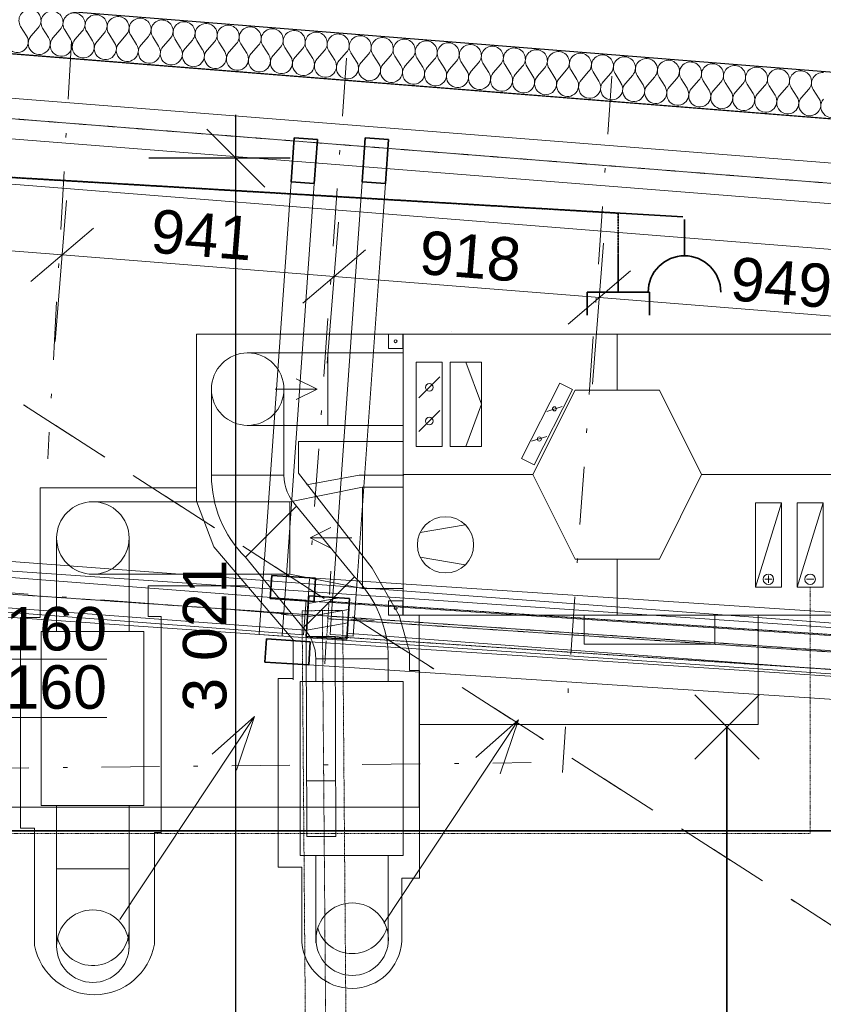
# Model space of a CAD drawing. Header units: millimetres. Extents: x -24674 to 2959, y -2716 to 20653.
# Tile 154 of 161: x -8862 to -6090, y 15371 to 18767. Entities that reach past the tile are written whole.
import ezdxf

# ---------------------------------------------------------------- set-up
doc = ezdxf.new("R2010")
doc.units = ezdxf.units.MM
doc.header["$MEASUREMENT"] = 0
for name, pattern in [('Telekomunikacni vodic', [9.25, 3, -0.75, 3, -0.75, 0.125, -0.75, 0.125, -0.75]), ('Wipeout_Contour', [1000, 0, -1000]), ('Čerchovaná', [450, 200, -117.5, 15, -117.5]), ('Čerchovaná M', [4.5, 2.5, -0.85, 0.3, -0.85]), ('Čerchovaná S', [3.5, 1.5, -0.85, 0.3, -0.85]), ('Čárkovaná M', [4.5, 2.5, -2])]:
    doc.linetypes.add(name, pattern=pattern)
for name, color, linetype in [('9._POHLED ZÁPADNÍ_1_2D prvky - obecné', 7, 'Continuous'), ('9._POHLED ZÁPADNÍ_1_Anotace - SP', 7, 'Continuous'), ('9._POHLED ZÁPADNÍ_1_Konstrukce - krov', 7, 'Continuous'), ('9._POHLED ZÁPADNÍ_1_Konstrukce - nosné', 7, 'Continuous'), ('9._POHLED ZÁPADNÍ_1_Kóty - SP', 7, 'Continuous'), ('9._POHLED ZÁPADNÍ_1_Nové_Konstrukce - nosné', 7, 'Continuous'), ('9._POHLED ZÁPADNÍ_1_Nové_Kóty - SP', 7, 'Continuous'), ('9._POHLED ZÁPADNÍ_1_Nové_Výplně - Povrchové', 7, 'Continuous'), ('9._POHLED ZÁPADNÍ_1_Nové_Výplně – Řezové', 7, 'Continuous'), ('9._POHLED ZÁPADNÍ_1_TZB - elektroinstalace', 7, 'Continuous'), ('9._POHLED ZÁPADNÍ_1_TZB - kanalizace', 7, 'Continuous'), ('9._POHLED ZÁPADNÍ_1_TZB - VZT', 7, 'Continuous'), ('9._POHLED ZÁPADNÍ_1_Výplně - Povrchové', 7, 'Continuous'), ('9._POHLED ZÁPADNÍ_1_Výplně – Řezové', 7, 'Continuous'), ('9._POHLED ZÁPADNÍ_1_VÝTAH VAR 1', 7, 'Continuous')]:
    doc.layers.add(name, color=color, linetype=linetype)
doc.styles.add('GENEROVANÝ_STYL_1', font='txt')
doc.styles.add('GENEROVANÝ_STYL_2', font='txt')

# ---------------------------------------------------------------- blocks, each defined once
blk = doc.blocks.new('*X16', base_point=(-27719.5, -6044))
at = {"layer": '9._POHLED ZÁPADNÍ_1_Nové_Výplně – Řezové', "color": 21, "linetype": 'Continuous', "lineweight": 20, "true_color": 0xffaaaa}
for p, q in [((-8838.3, 18711.6), (-8858.6, 18743.8)), ((-8823.1, 18710.4), (-8797.9, 18738.9)), ((-8762.3, 18705.5), (-8782.7, 18737.7)), ((-8747.1, 18704.3), (-8721.9, 18732.9)), ((-8686.4, 18699.5), (-8706.7, 18731.7)), ((-8671.2, 18698.3), (-8646, 18726.9)), ((-8610.4, 18693.5), (-8630.8, 18725.7)), ((-8595.2, 18692.3), (-8570, 18720.8)), ((-8534.5, 18687.4), (-8554.8, 18719.6)), ((-8519.3, 18686.2), (-8494.1, 18714.8)), ((-8458.5, 18681.4), (-8478.9, 18713.6)), ((-8443.3, 18680.2), (-8418.1, 18708.8)), ((-8382.6, 18675.4), (-8402.9, 18707.6)), ((-8367.4, 18674.2), (-8342.2, 18702.7)), ((-8306.6, 18669.3), (-8327, 18701.5)), ((-8291.4, 18668.1), (-8266.2, 18696.7)), ((-8230.7, 18663.3), (-8251, 18695.5)), ((-8215.5, 18662.1), (-8190.3, 18690.6)), ((-8154.7, 18657.2), (-8175.1, 18689.4)), ((-8139.5, 18656), (-8114.3, 18684.6)), ((-8078.8, 18651.2), (-8099.1, 18683.4)), ((-8063.6, 18650), (-8038.4, 18678.6)), ((-8002.8, 18645.2), (-8023.2, 18677.4)), ((-7987.6, 18644), (-7962.4, 18672.5)), ((-7926.8, 18639.1), (-7947.2, 18671.3)), ((-7911.7, 18637.9), (-7886.5, 18666.5)), ((-7850.9, 18633.1), (-7871.3, 18665.3)), ((-7835.7, 18631.9), (-7810.5, 18660.5)), ((-7774.9, 18627.1), (-7795.3, 18659.2)), ((-7759.8, 18625.8), (-7734.6, 18654.4)), ((-7699, 18621), (-7719.4, 18653.2)), ((-7683.8, 18619.8), (-7658.6, 18648.4)), ((-7623, 18615), (-7643.4, 18647.2)), ((-7607.9, 18613.8), (-7582.7, 18642.3)), ((-7547.1, 18608.9), (-7567.5, 18641.1)), ((-7531.9, 18607.7), (-7506.7, 18636.3)), ((-7471.1, 18602.9), (-7491.5, 18635.1)), ((-7456, 18601.7), (-7430.8, 18630.3)), ((-7395.2, 18596.9), (-7415.6, 18629.1)), ((-7380, 18595.7), (-7354.8, 18624.2)), ((-7319.2, 18590.8), (-7339.6, 18623)), ((-7304.1, 18589.6), (-7278.9, 18618.2)), ((-7243.3, 18584.8), (-7263.7, 18617)), ((-7228.1, 18583.6), (-7202.9, 18612.1)), ((-7167.3, 18578.8), (-7187.7, 18610.9)), ((-7152.2, 18577.5), (-7126.9, 18606.1)), ((-7091.4, 18572.7), (-7111.8, 18604.9)), ((-7076.2, 18571.5), (-7051, 18600.1)), ((-7015.4, 18566.7), (-7035.8, 18598.9)), ((-7000.2, 18565.5), (-6975, 18594)), ((-6939.5, 18560.6), (-6959.9, 18592.8)), ((-6924.3, 18559.4), (-6899.1, 18588)), ((-6863.5, 18554.6), (-6883.9, 18586.8)), ((-6848.3, 18553.4), (-6823.1, 18582)), ((-6787.6, 18548.6), (-6808, 18580.8)), ((-6772.4, 18547.4), (-6747.2, 18575.9)), ((-6711.6, 18542.5), (-6732, 18574.7)), ((-6696.4, 18541.3), (-6671.2, 18569.9)), ((-6635.7, 18536.5), (-6656.1, 18568.7)), ((-6620.5, 18535.3), (-6595.3, 18563.8)), ((-6559.7, 18530.4), (-6580.1, 18562.6)), ((-6544.5, 18529.2), (-6519.3, 18557.8)), ((-6483.8, 18524.4), (-6504.2, 18556.6)), ((-6468.6, 18523.2), (-6443.4, 18551.8)), ((-6407.8, 18518.4), (-6428.2, 18550.6)), ((-6392.6, 18517.2), (-6367.4, 18545.7)), ((-6331.9, 18512.3), (-6352.3, 18544.5)), ((-6316.7, 18511.1), (-6291.5, 18539.7)), ((-6255.9, 18506.3), (-6276.3, 18538.5)), ((-6240.7, 18505.1), (-6215.5, 18533.7)), ((-6180, 18500.3), (-6200.3, 18532.4)), ((-6164.8, 18499), (-6139.6, 18527.6)), ((-6104, 18494.2), (-6124.4, 18526.4))]:
    blk.add_line(p, q, dxfattribs=at)
for centre, start, end in [((-8826.4, 18764.1), 85.4546, 212.3245), ((-8826.4, 18764.1), 318.5847, 85.4546), ((-8750.5, 18758.1), 85.4546, 212.3245), ((-8750.5, 18758.1), 318.5847, 85.4546), ((-8674.5, 18752.1), 85.4546, 212.3245), ((-8674.5, 18752.1), 318.5847, 85.4546), ((-8598.6, 18746), 85.4546, 212.3245), ((-8598.6, 18746), 318.5847, 85.4546), ((-8522.6, 18740), 85.4546, 212.3245), ((-8522.6, 18740), 318.5847, 85.4546), ((-8446.7, 18734), 85.4546, 212.3245), ((-8446.7, 18734), 318.5847, 85.4546), ((-8370.7, 18727.9), 85.4546, 212.3245), ((-8370.7, 18727.9), 318.5847, 85.4546), ((-8294.8, 18721.9), 85.4546, 212.3245), ((-8294.8, 18721.9), 318.5847, 85.4546), ((-8218.8, 18715.8), 85.4546, 212.3245), ((-8218.8, 18715.8), 318.5847, 85.4546), ((-8142.9, 18709.8), 85.4546, 212.3245), ((-8142.9, 18709.8), 318.5847, 85.4546), ((-8870.5, 18691.2), 138.5847, 32.3245), ((-8066.9, 18703.8), 85.4546, 212.3245), ((-8066.9, 18703.8), 318.5847, 85.4546), ((-7991, 18697.7), 85.4546, 212.3245), ((-7991, 18697.7), 318.5847, 85.4546), ((-7915, 18691.7), 85.4546, 212.3245), ((-7915, 18691.7), 318.5847, 85.4546), ((-7839.1, 18685.7), 85.4546, 212.3245), ((-7839.1, 18685.7), 318.5847, 85.4546), ((-7763.1, 18679.6), 85.4546, 212.3245), ((-7763.1, 18679.6), 318.5847, 85.4546), ((-8794.5, 18685.2), 138.5847, 32.3245), ((-8718.5, 18679.1), 138.5847, 32.3245), ((-8642.6, 18673.1), 138.5847, 32.3245), ((-8566.6, 18667.1), 138.5847, 32.3245), ((-8490.7, 18661), 138.5847, 32.3245), ((-8414.7, 18655), 138.5847, 32.3245), ((-7687.2, 18673.6), 85.4546, 212.3245), ((-7687.2, 18673.6), 318.5847, 85.4546), ((-7611.2, 18667.5), 85.4546, 212.3245), ((-7611.2, 18667.5), 318.5847, 85.4546), ((-7535.3, 18661.5), 85.4546, 212.3245), ((-7535.3, 18661.5), 318.5847, 85.4546), ((-7459.3, 18655.5), 85.4546, 212.3245), ((-7459.3, 18655.5), 318.5847, 85.4546), ((-7383.4, 18649.4), 85.4546, 212.3245), ((-7383.4, 18649.4), 318.5847, 85.4546), ((-7307.4, 18643.4), 85.4546, 212.3245), ((-7307.4, 18643.4), 318.5847, 85.4546), ((-8338.8, 18649), 138.5847, 32.3245), ((-8262.8, 18642.9), 138.5847, 32.3245), ((-8186.9, 18636.9), 138.5847, 32.3245), ((-8110.9, 18630.8), 138.5847, 32.3245), ((-8035, 18624.8), 138.5847, 32.3245), ((-7231.5, 18637.4), 85.4546, 212.3245), ((-7231.5, 18637.4), 318.5847, 85.4546), ((-7155.5, 18631.3), 85.4546, 212.3245), ((-7155.5, 18631.3), 318.5847, 85.4546), ((-7079.6, 18625.3), 85.4546, 212.3245), ((-7079.6, 18625.3), 318.5847, 85.4546), ((-7003.6, 18619.2), 85.4546, 212.3245), ((-7003.6, 18619.2), 318.5847, 85.4546), ((-6927.7, 18613.2), 85.4546, 212.3245), ((-6927.7, 18613.2), 318.5847, 85.4546), ((-6851.7, 18607.2), 85.4546, 212.3245), ((-6851.7, 18607.2), 318.5847, 85.4546), ((-7959, 18618.8), 138.5847, 32.3245), ((-7883.1, 18612.7), 138.5847, 32.3245), ((-7807.1, 18606.7), 138.5847, 32.3245), ((-7731.2, 18600.6), 138.5847, 32.3245), ((-7655.2, 18594.6), 138.5847, 32.3245), ((-7579.3, 18588.6), 138.5847, 32.3245), ((-6775.8, 18601.1), 85.4546, 212.3245), ((-6775.8, 18601.1), 318.5847, 85.4546), ((-6699.8, 18595.1), 85.4546, 212.3245), ((-6699.8, 18595.1), 318.5847, 85.4546), ((-6623.9, 18589), 85.4546, 212.3245), ((-6623.9, 18589), 318.5847, 85.4546), ((-6547.9, 18583), 85.4546, 212.3245), ((-6547.9, 18583), 318.5847, 85.4546), ((-6472, 18577), 85.4546, 212.3245), ((-6472, 18577), 318.5847, 85.4546), ((-7503.3, 18582.5), 138.5847, 32.3245), ((-7427.4, 18576.5), 138.5847, 32.3245), ((-7351.4, 18570.5), 138.5847, 32.3245), ((-7275.5, 18564.4), 138.5847, 32.3245), ((-7199.5, 18558.4), 138.5847, 32.3245), ((-7123.6, 18552.3), 138.5847, 32.3245), ((-6396, 18570.9), 85.4546, 212.3245), ((-6396, 18570.9), 318.5847, 85.4546), ((-6320.1, 18564.9), 85.4546, 212.3245), ((-6320.1, 18564.9), 318.5847, 85.4546), ((-6244.1, 18558.9), 85.4546, 212.3245), ((-6244.1, 18558.9), 318.5847, 85.4546), ((-6168.2, 18552.8), 85.4546, 212.3245), ((-6168.2, 18552.8), 318.5847, 85.4546), ((-6092.2, 18546.8), 85.4546, 212.3245), ((-7047.6, 18546.3), 138.5847, 32.3245), ((-6971.7, 18540.3), 138.5847, 32.3245), ((-6895.7, 18534.2), 138.5847, 32.3245), ((-6819.8, 18528.2), 138.5847, 32.3245), ((-6743.8, 18522.2), 138.5847, 32.3245), ((-6667.9, 18516.1), 138.5847, 32.3245), ((-6591.9, 18510.1), 138.5847, 32.3245), ((-6516, 18504), 138.5847, 32.3245), ((-6440, 18498), 138.5847, 32.3245), ((-6364.1, 18492), 138.5847, 32.3245), ((-6288.1, 18485.9), 138.5847, 32.3245), ((-6212.2, 18479.9), 138.5847, 32.3245), ((-6136.2, 18473.8), 138.5847, 32.3245), ((-6060.3, 18467.8), 138.5847, 32.3245)]:
    blk.add_arc(centre, 38.1, start, end, dxfattribs=at)

msp = doc.modelspace()

# ---------------------------------------------------------------- linework, layer by layer
at = {"layer": '9._POHLED ZÁPADNÍ_1_Konstrukce - krov', "color": 8, "linetype": 'Continuous', "lineweight": 13}
msp.add_line((-7771, 15949.5), (-7871, 15949.2), dxfattribs=at)
at = {"layer": '9._POHLED ZÁPADNÍ_1_TZB - elektroinstalace', "color": 92, "linetype": 'Continuous', "lineweight": 35, "true_color": 0x00d700}
msp.add_line((-5968.5, 15969.4), (-10436.4, 15969.4), dxfattribs=at)
at = {"layer": '9._POHLED ZÁPADNÍ_1_TZB - kanalizace', "color": 21, "linetype": 'Continuous', "lineweight": 13, "true_color": 0xff9955}
msp.add_line((-7484.1, 16051.2), (-10578.8, 16051.2), dxfattribs=at)
at = {"layer": '9._POHLED ZÁPADNÍ_1_TZB - VZT', "color": 122, "linetype": 'Continuous', "lineweight": 13, "true_color": 0x00d59f}
for p, q in [((-7836.1, 17492.8), (-7908.1, 17528.8)), ((-7836.1, 17492.8), (-7908.1, 17528.8)), ((-7836.1, 17492.8), (-7908.1, 17528.8)), ((-7413.1, 17534.8), (-7485.1, 17462.8)), ((-8200.4, 17495.7), (-8200.4, 17195.7)), ((-7836.1, 17492.8), (-7980.1, 17492.8)), ((-7836.1, 17492.8), (-7980.1, 17492.8)), ((-7836.1, 17492.8), (-7980.1, 17492.8)), ((-7950.4, 17195.7), (-7950.4, 17495.7)), ((-7836.1, 17492.8), (-7908.1, 17456.8)), ((-7836.1, 17492.8), (-7908.1, 17456.8)), ((-7836.1, 17492.8), (-7908.1, 17456.8)), ((-7131.1, 17253.8), (-6999.1, 17513.8)), ((-6955.1, 17491.8), (-7087.1, 17231.8)), ((-6999.1, 17513.8), (-6955.1, 17491.8)), ((-7092.1, 17197.8), (-6946.1, 17488.8)), ((-6946.1, 17488.8), (-6801.1, 17488.8)), ((-6801.1, 17488.8), (-6655.1, 17488.8)), ((-6655.1, 17488.8), (-6510.1, 17197.8)), ((-7323.1, 17294.8), (-7269.1, 17440.8)), ((-6990.1, 17432.8), (-7043.1, 17415.8)), ((-7413.1, 17418.8), (-7485.1, 17346.8)), ((-8077, 17367.8), (-7799.1, 17367.8)), ((-7539.1, 17367.8), (-7799.1, 17367.8)), ((-7043.1, 17329.8), (-7096.1, 17312.8)), ((-7539.9, 17311.8), (-7899.6, 17311.8)), ((-7899.6, 17311.8), (-7899.6, 17202.7)), ((-7404.1, 17294.8), (-7494.1, 17294.8)), ((-7269.1, 17294.8), (-7377.1, 17294.8)), ((-7087.1, 17231.8), (-7131.1, 17253.8)), ((-7950.4, 17195.7), (-8200.4, 17195.7)), ((-8200.4, 17195.7), (-7950.4, 17195.7)), ((-7690.8, 17196.3), (-7872.2, 17163.1)), ((-7536.3, 17196.3), (-7690.8, 17196.3)), ((-7539.1, 17197.8), (-7092.1, 17197.8)), ((-5739.1, 17197.8), (-6510.1, 17197.8)), ((-8791, 17152.5), (-8252.4, 17152.5)), ((-7929.5, 17104.3), (-7679.1, 17154.8)), ((-7679.1, 17154.8), (-7539.1, 17154.8)), ((-8605.7, 17104.3), (-7929.5, 17104.3)), ((-6324.1, 17100.8), (-6234.1, 17100.8)), ((-6180.1, 17100.8), (-6090.1, 17100.8)), ((-8433.4, 16056.3), (-8788.4, 16056.3)), ((-8734.8, 16056.3), (-8734.8, 15565.3)), ((-8484.8, 16056.3), (-8484.8, 15563)), ((-8810.6, 15978.2), (-8859.5, 15978.2)), ((-8810.6, 15573.9), (-8810.6, 15978.2)), ((-8374, 15963.6), (-8397.3, 15963.6)), ((-8397.3, 15963.6), (-8397.3, 15578.3)), ((-7771, 15949.5), (-7871, 15949.2)), ((-7538.8, 15884), (-7893.8, 15884)), ((-7840.2, 15884), (-7840.2, 15582.8)), ((-7590.2, 15884), (-7590.2, 15582.8)), ((-8484.8, 15838.3), (-8734.8, 15838.3)), ((-7970.2, 15844.3), (-7888.7, 15844.3)), ((-7888.7, 15844.3), (-7888.7, 15583.6)), ((-7543.7, 15587.2), (-7543.7, 15805.8)), ((-7543.7, 15805.8), (-7482.7, 15805.8))]:
    msp.add_line(p, q, dxfattribs=at)
at = {"layer": '9._POHLED ZÁPADNÍ_1_TZB - VZT', "color": 122, "linetype": 'Čárkovaná M', "lineweight": 13, "true_color": 0x00d59f}
msp.add_line((-6135.1, 15960.3), (-10602.9, 15960.3), dxfattribs=at)
msp.add_line((-6135.1, 15960.3), (-10602.9, 15960.3), dxfattribs=at)
at = {"layer": '9._POHLED ZÁPADNÍ_1_TZB - VZT', "color": 122, "linetype": 'Continuous', "lineweight": 13, "true_color": 0x00d59f}
for centre, radius in [((-7449.1, 17498.8), 13), ((-7017.1, 17424.8), 7), ((-7449.1, 17382.8), 13), ((-7069.1, 17320.8), 7), ((-8609.5, 15571.5), 125), ((-7714.7, 15595.6), 125)]:
    msp.add_circle(centre, radius, dxfattribs=at)
for centre, radius, start, end in [((-8077, 17368.3), 0.5, 180, 270), ((-8077, 17368.3), 0.5, 180, 270), ((-7948.6, 17368.3), 0.5, 180, 270), ((-7948.6, 17368.3), 0.5, 180, 270), ((-7800.4, 17195.7), 150, 180, 225), ((-8609.5, 15629.5), 125, 193.4097, 3.9221), ((-7714.7, 15670.7), 125, 197.4863, 342.5137), ((-8604.4, 15614.2), 210.1, 191.063, 350.1443), ((-7716.4, 15598.8), 173, 185.0405, 356.1669)]:
    msp.add_arc(centre, radius, start, end, dxfattribs=at)

# ---------------------------------------------------------------- wipeouts: each hides what was drawn before it
at = {"color": 254, "linetype": 'Wipeout_Contour', "lineweight": 0, "ltscale": 79825.826241}
msp.add_wipeout([(-321.7, 18130.1), (-10988.4, 18978.1), (-10988.1, 18817.5), (-321.7, 17969.6)], dxfattribs=at).dxf.layer = '9._POHLED ZÁPADNÍ_1_Nové_Výplně - Povrchové'
at = {"color": 254, "linetype": 'Wipeout_Contour', "lineweight": 0, "ltscale": 72264.424923}
msp.add_wipeout([(-10544.7, 16861.2), (-349.9, 16097.2), (-337.9, 16256.8), (-10532.7, 17020.8)], dxfattribs=at).dxf.layer = '9._POHLED ZÁPADNÍ_1_Výplně - Povrchové'

# ---------------------------------------------------------------- next in the draw order: linework, layer by layer
at = {"layer": '9._POHLED ZÁPADNÍ_1_Konstrukce - krov', "color": 8, "linetype": 'Čerchovaná', "lineweight": 13}
for p, q in [((-11275.8, 16971), (-7928.7, 16716.6)), ((-11279.7, 16160.5), (-7097.7, 16204.6))]:
    msp.add_line(p, q, dxfattribs=at)
at = {"layer": '9._POHLED ZÁPADNÍ_1_Konstrukce - krov', "color": 8, "linetype": 'Continuous', "lineweight": 35}
for p, q in [((-7992.3, 16850.4), (-7997.6, 16770.6)), ((-7841.2, 16840.4), (-7992.3, 16850.4)), ((-8010.7, 16631.1), (-8015.9, 16551.3)), ((-8015.9, 16551.3), (-7864.8, 16541.4))]:
    msp.add_line(p, q, dxfattribs=at)
at = {"layer": '9._POHLED ZÁPADNÍ_1_Konstrukce - krov', "color": 8, "linetype": 'Continuous', "lineweight": 13}
for p, q in [((-8036.1, 16646.7), (-7956.3, 16641.1)), ((-7864.8, 16541.4), (-2015.1, 16156.1)), ((-7871.7, 16141.3), (-7771.7, 16141.6))]:
    msp.add_line(p, q, dxfattribs=at)
at = {"layer": '9._POHLED ZÁPADNÍ_1_Konstrukce - nosné', "color": 251, "linetype": 'Continuous', "lineweight": 20, "true_color": 0x6a6a6a, "flags": 128}
for points in [[(-337.9, 16256.8), (-10532.7, 17020.8)], [(-10544.7, 16861.2), (-349.9, 16097.2)]]:
    msp.add_lwpolyline(points, dxfattribs=at)
at = {"layer": '9._POHLED ZÁPADNÍ_1_Nové_Konstrukce - nosné', "color": 1, "linetype": 'Continuous', "lineweight": 25, "flags": 128}
for points in [[(-321.7, 18130.1), (-11148.4, 18990.8)], [(-10988.1, 18817.5), (-321.7, 17969.6)]]:
    msp.add_lwpolyline(points, dxfattribs=at)
at = {"layer": '9._POHLED ZÁPADNÍ_1_TZB - elektroinstalace', "color": 92, "linetype": 'Continuous', "lineweight": 35, "true_color": 0x00d700, "flags": 128}
for points in [[(-6311.2, 16216.6), (-6533.3, 16438.6)], [(-6533.3, 16216.6), (-6311.2, 16438.6)], [(-6422.3, 9077.6), (-6422.3, 11827.6), (-6422.3, 16327.6)]]:
    msp.add_lwpolyline(points, dxfattribs=at)
at = {"layer": '9._POHLED ZÁPADNÍ_1_TZB - kanalizace', "color": 21, "linetype": 'Continuous', "lineweight": 13, "true_color": 0xff9955}
for p, q in [((-7484.1, 16712.8), (-7484.1, 16051.2)), ((-6314.1, 16712.8), (-6314.1, 16335.9)), ((-6314.1, 16335.9), (-7484.1, 16335.9))]:
    msp.add_line(p, q, dxfattribs=at)
at = {"layer": '9._POHLED ZÁPADNÍ_1_TZB - VZT', "color": 122, "linetype": 'Continuous', "lineweight": 13, "true_color": 0x00d59f}
for p, q in [((-7899.6, 17202.7), (-7645.9, 16875.3)), ((-6946.1, 16906.8), (-7092.1, 17197.8)), ((-6510.1, 17197.8), (-6655.1, 16906.8)), ((-8791, 16705.6), (-8791, 17152.5)), ((-7679.1, 16804.8), (-7679.1, 17154.8)), ((-7539.1, 17154.8), (-7539.1, 16804.8)), ((-8252.1, 17106.6), (-8191.9, 16949.1)), ((-8083.3, 16912.8), (-7906.5, 17089.6)), ((-7929.5, 16854.3), (-7929.5, 17104.3)), ((-7906.5, 17089.6), (-7707.4, 16845.7)), ((-6324.1, 16809.8), (-6324.1, 17100.8)), ((-6234.1, 17100.8), (-6324.1, 16809.8)), ((-6234.1, 17100.8), (-6234.1, 16809.8)), ((-6180.1, 16809.8), (-6180.1, 17100.8)), ((-6090.1, 17100.8), (-6180.1, 16809.8)), ((-6090.1, 17100.8), (-6090.1, 16809.8)), ((-7860.1, 16979.8), (-7788.1, 17015.8)), ((-7860.1, 16979.8), (-7788.1, 17015.8)), ((-7860.1, 16979.8), (-7788.1, 17015.8)), ((-7325.1, 17024.8), (-7480.1, 16998.8)), ((-8734.8, 16972.7), (-8734.8, 16656.3)), ((-8484.8, 16979.3), (-8484.8, 16656.3)), ((-8191.9, 16949.1), (-7918.9, 16628.1)), ((-7716.1, 16979.8), (-7860.1, 16979.8)), ((-7860.1, 16979.8), (-7788.1, 16943.8)), ((-7716.1, 16979.8), (-7860.1, 16979.8)), ((-7860.1, 16979.8), (-7788.1, 16943.8)), ((-7716.1, 16979.8), (-7860.1, 16979.8)), ((-7860.1, 16979.8), (-7788.1, 16943.8)), ((-7325.1, 16886.8), (-7480.1, 16912.8)), ((-6655.1, 16906.8), (-6946.1, 16906.8)), ((-6801.1, 16712.8), (-6801.1, 16906.8)), ((-8605.7, 16854.3), (-7929.5, 16854.3)), ((-7929.5, 16854.3), (-7679.1, 16804.8)), ((-7645.9, 16875.3), (-7552.7, 16711.6)), ((-6279.1, 16849.8), (-6279.1, 16824.8)), ((-8079.9, 16814.7), (-8418.6, 16814.7)), ((-8418.6, 16814.7), (-8418.6, 16708.9)), ((-6266.1, 16836.8), (-6291.1, 16836.8)), ((-6122.1, 16836.8), (-6147.1, 16836.8)), ((-7539.1, 16804.8), (-7679.1, 16804.8)), ((-6234.1, 16809.8), (-6324.1, 16809.8)), ((-6090.1, 16809.8), (-6180.1, 16809.8)), ((-7590.1, 16712.8), (-7590.1, 16762.8)), ((-7590.1, 16762.8), (-7540.1, 16762.8)), ((-7552.1, 16762.8), (-7590.1, 16762.8)), ((-7590.1, 16762.8), (-7540.1, 16762.8)), ((-7552.1, 16762.8), (-7540.1, 16762.8)), ((-7540.1, 16762.8), (-7540.1, 16712.8)), ((-7540.1, 16712.8), (-7540.1, 16762.8)), ((-8418.6, 16708.9), (-8374, 16708.9)), ((-8374, 16708.9), (-8374, 15963.6)), ((-7540.1, 16712.8), (-7590.1, 16712.8)), ((-7552.1, 16712.8), (-7590.1, 16712.8)), ((-7590.1, 16712.8), (-7540.1, 16712.8)), ((-7552.7, 16711.6), (-7517.4, 16586.4)), ((-7552.1, 16712.8), (-7540.1, 16712.8)), ((-5739.1, 16712.8), (-7539.1, 16712.8)), ((-5739.1, 16712.8), (-7539.1, 16712.8)), ((-5739.1, 16712.8), (-7539.1, 16712.8)), ((-7484.1, 16712.8), (-7484.1, 16662.8)), ((-6914.1, 16612.8), (-6914.1, 16712.8)), ((-6914.1, 16712.8), (-6464.1, 16712.8)), ((-6464.1, 16712.8), (-6464.1, 16612.8)), ((-6314.1, 16712.8), (-6314.1, 16662.8)), ((-8859.5, 15978.2), (-8859.5, 16705.6)), ((-8859.5, 16705.6), (-8791, 16705.6)), ((-8788.4, 16056.3), (-8788.4, 16656.3)), ((-8788.4, 16656.3), (-8433.4, 16656.3)), ((-8433.4, 16656.3), (-8433.4, 16056.3)), ((-7918.9, 16628.1), (-7918.9, 16490.1)), ((-6464.1, 16612.8), (-6914.1, 16612.8)), ((-7517.4, 16586.4), (-7517.4, 16522.8)), ((-7840.2, 16562.8), (-7840.2, 16484)), ((-7840.2, 16562.8), (-7590.2, 16562.8)), ((-7590.2, 16562.8), (-7590.2, 16484)), ((-7482.7, 16522.8), (-7517.4, 16522.8)), ((-7482.7, 15805.8), (-7482.7, 16522.8)), ((-7919.2, 16494.8), (-7970.2, 16494.8)), ((-7970.2, 16494.8), (-7970.2, 15844.3)), ((-7893.8, 15884), (-7893.8, 16484)), ((-7893.8, 16484), (-7538.8, 16484)), ((-7538.8, 16484), (-7538.8, 15884)), ((-8516.1, 15663.6), (-8051.6, 16364.1)), ((-8051.6, 16364.1), (-8198.1, 16234.1)), ((-8051.6, 16364.1), (-8114.4, 16178.5)), ((-7606.2, 15651.3), (-7141.7, 16351.8)), ((-7141.7, 16351.8), (-7288.2, 16221.8)), ((-7141.7, 16351.8), (-7204.4, 16166.3)), ((-7871.7, 16141.3), (-7771.7, 16141.6))]:
    msp.add_line(p, q, dxfattribs=at)
at = {"layer": '9._POHLED ZÁPADNÍ_1_TZB - VZT', "color": 122, "linetype": 'Čárkovaná M', "lineweight": 13, "true_color": 0x00d59f}
msp.add_line((-6135.1, 16809.8), (-6135.1, 15960.3), dxfattribs=at)
msp.add_line((-6135.1, 16809.8), (-6135.1, 15960.3), dxfattribs=at)
at = {"layer": '9._POHLED ZÁPADNÍ_1_TZB - VZT', "color": 122, "linetype": 'Continuous', "lineweight": 13, "true_color": 0x00d59f}
for centre, radius in [((-8609.5, 16979.3), 125), ((-8609.5, 16979.3), 125), ((-7393.1, 16955.8), 97), ((-6279.1, 16836.8), 18), ((-6135.1, 16836.8), 18), ((-7565.1, 16737.8), 5)]:
    msp.add_circle(centre, radius, dxfattribs=at)
for centre, start, end in [((-7800.4, 17195.7), 180, 225), ((-7990.2, 16562.8), 0, 45)]:
    msp.add_arc(centre, 400, start, end, dxfattribs=at)

# ---------------------------------------------------------------- next in the draw order: texts
at = {"layer": '9._POHLED ZÁPADNÍ_1_Anotace - SP', "color": 8, "linetype": 'Continuous', "lineweight": 13, "insert": (-8735.8, 16564.8), "char_height": 150, "attachment_point": 5, "line_spacing_factor": 0.804162, "style": 'GENEROVANÝ_STYL_1'}
msp.add_mtext('\\A1;{\\pqc;\\fArial|b0|i0|c238|p38;\\L\\L1\\fArial|b0|i0|c238|p38;\\L\\L6\\fArial|b0|i0|c238|p38;\\L\\L0\\P\\pqc;\\fArial|b0|i0|c238|p38;1\\fArial|b0|i0|c238|p38;6\\fArial|b0|i0|c238|p38;0}', dxfattribs=at)
at = {"layer": '9._POHLED ZÁPADNÍ_1_Kóty - SP', "color": 1, "linetype": 'Continuous', "lineweight": 25, "insert": (-8146.7, 16380.3), "char_height": 150, "width": 512.914, "attachment_point": 7, "rotation": 90, "style": 'GENEROVANÝ_STYL_2'}
msp.add_mtext('\\A1;{\\pql;\\fArial|b0|i0|c0|p38;3\xa0021}', dxfattribs=at)

# ---------------------------------------------------------------- next in the draw order: wipeouts: each hides what was drawn before it
at = {"color": 254, "linetype": 'Wipeout_Contour', "lineweight": 0, "ltscale": 78272.137787}
msp.add_wipeout([(-772.6, 18005.4), (-10538.5, 18781.8), (-10536.6, 18330.2), (-772.6, 17554)], dxfattribs=at).dxf.layer = '9._POHLED ZÁPADNÍ_1_Výplně - Povrchové'
at = {"color": 254, "linetype": 'Wipeout_Contour', "lineweight": 0, "ltscale": 73743.426434}
msp.add_wipeout([(-7873.5, 16639.6), (-7733.8, 16630.4), (-7724.6, 16770.1), (-7864.3, 16779.3)], dxfattribs=at).dxf.layer = '9._POHLED ZÁPADNÍ_1_Výplně – Řezové'

# ---------------------------------------------------------------- next in the draw order: hatches: boundary and pattern name
at = {"layer": '9._POHLED ZÁPADNÍ_1_Výplně – Řezové', "linetype": 'Continuous', "lineweight": 20, "true_color": 0xa86b51}
h = msp.add_hatch(dxfattribs=at)
h.set_pattern_fill('Dřevo_0001', color=35, style=0, pattern_type=2)
h.set_pattern_definition([(10, (0, -9e-13), (-7.81417, 44.31635), [])])
h.paths.add_polyline_path([(-7873.5, 16639.6), (-7733.8, 16630.4), (-7724.6, 16770.1), (-7864.3, 16779.3)])

# ---------------------------------------------------------------- next in the draw order: linework, layer by layer
at = {"layer": '9._POHLED ZÁPADNÍ_1_Konstrukce - krov', "color": 8, "linetype": 'Continuous', "lineweight": 13}
for p, q in [((-10931.2, 17006.3), (-505.5, 16287.3)), ((-10174, 16941.2), (-7874.2, 16765.1)), ((-10942.2, 16846.7), (-516.5, 16127.7)), ((-7883.4, 16645.4), (-10183.2, 16821.5)), ((-7841.2, 16840.4), (-7846.5, 16760.6)), ((-1991.5, 16455.2), (-7841.2, 16840.4)), ((-7874.2, 16765.1), (-7883.4, 16645.4)), ((-7846.5, 16760.6), (-1996.8, 16375.4)), ((-7791.2, 16646.7), (-7711.4, 16641.1)), ((-7873.5, 16639.6), (-7773.5, 16640)), ((-7871, 15949.2), (-7873.5, 16639.6)), ((-7859.5, 16621.2), (-7864.8, 16541.4)), ((-2009.9, 16235.9), (-7859.5, 16621.2)), ((-7773.5, 16640), (-7771, 15949.5))]:
    msp.add_line(p, q, dxfattribs=at)
at = {"layer": '9._POHLED ZÁPADNÍ_1_Konstrukce - krov', "color": 251, "linetype": 'Čerchovaná S', "lineweight": 13, "true_color": 0x6a6a6a}
for p, q in [((-10936.7, 16926.5), (-511, 16207.5)), ((-7817.8, 16728.9), (-7733.3, 6214.6)), ((-7798.6, 16700.6), (-2223.1, 16333.4))]:
    msp.add_line(p, q, dxfattribs=at)
at = {"layer": '9._POHLED ZÁPADNÍ_1_Konstrukce - krov', "color": 1, "linetype": 'Continuous', "lineweight": 20}
for p, q in [((-7793.7, 16784.7), (-7788.5, 16864.5)), ((-7878.8, 16710.1), (-7958.7, 16715.3)), ((-7719.2, 16699.6), (-7639.4, 16694.3)), ((-7804.3, 16625), (-7809.5, 16545.2))]:
    msp.add_line(p, q, dxfattribs=at)
at = {"layer": '9._POHLED ZÁPADNÍ_1_Konstrukce - krov', "color": 8, "linetype": 'Continuous', "lineweight": 35}
for p, q in [((-7846.5, 16760.6), (-7841.2, 16840.4)), ((-7997.6, 16770.6), (-7846.5, 16760.6)), ((-7859.5, 16621.2), (-8010.7, 16631.1)), ((-7864.8, 16541.4), (-7859.5, 16621.2))]:
    msp.add_line(p, q, dxfattribs=at)
at = {"layer": '9._POHLED ZÁPADNÍ_1_Konstrukce - krov', "color": 8, "linetype": 'Čerchovaná M', "lineweight": 13}
for p, q in [((-7802.5, 16640.7), (-7794.7, 16760.4)), ((-7794.7, 16760.4), (-2219.2, 16393.2)), ((-7887.8, 16728.3), (-7747.8, 16729.4)), ((-7887.8, 16728.3), (-7803.3, 6214)), ((-7747.8, 16729.4), (-7663.3, 6215.1)), ((-7802.5, 16640.7), (-2227, 16273.5))]:
    msp.add_line(p, q, dxfattribs=at)
at = {"layer": '9._POHLED ZÁPADNÍ_1_Konstrukce - krov', "color": 7, "linetype": 'Continuous', "lineweight": 35, "flags": 128}
msp.add_lwpolyline([(-7873.5, 16639.6), (-7733.8, 16630.4), (-7724.6, 16770.1), (-7864.3, 16779.3)], close=True, dxfattribs=at)
at = {"layer": '9._POHLED ZÁPADNÍ_1_Konstrukce - krov', "color": 1, "linetype": 'Continuous', "lineweight": 20}
msp.add_point((-7799, 16704.8), dxfattribs=at)
at = {"layer": '9._POHLED ZÁPADNÍ_1_Konstrukce - nosné', "color": 251, "linetype": 'Continuous', "lineweight": 20, "true_color": 0x6a6a6a, "flags": 128}
for points in [[(-772.6, 18005.4), (-10538.5, 18781.8)], [(-10536.6, 18330.2), (-772.6, 17554)]]:
    msp.add_lwpolyline(points, dxfattribs=at)
at = {"layer": '9._POHLED ZÁPADNÍ_1_Kóty - SP', "color": 154, "linetype": 'Continuous', "lineweight": 13}
for p, q in [((-6754.6, 17900.5), (-6969.9, 17716.9)), ((-7777.1, 17881.4), (-6862.3, 17808.7)), ((-6862.3, 17808.7), (-5916.3, 17733.5))]:
    msp.add_line(p, q, dxfattribs=at)
at = {"layer": '9._POHLED ZÁPADNÍ_1_TZB - elektroinstalace', "color": 92, "linetype": 'Continuous', "lineweight": 35, "true_color": 0x00d700}
msp.add_line((-7373.5, 17691.9), (-7373.5, 17691.9), dxfattribs=at)
at = {"layer": '9._POHLED ZÁPADNÍ_1_TZB - elektroinstalace', "color": 92, "linetype": 'Continuous', "lineweight": 35, "true_color": 0x00d700, "flags": 128}
for points in [[(-6904.7, 17748.3), (-6904.7, 17827.6)], [(-6689.8, 17827.6), (-6904.7, 17827.6)], [(-6689.8, 17748.3), (-6689.8, 17827.6)]]:
    msp.add_lwpolyline(points, dxfattribs=at)
at = {"layer": '9._POHLED ZÁPADNÍ_1_TZB - VZT', "color": 122, "linetype": 'Continuous', "lineweight": 13, "true_color": 0x00d59f}
for p, q in [((-7590.1, 17682.8), (-8252.1, 17682.8)), ((-8252.1, 17682.8), (-8252.1, 17106.6)), ((-7590.1, 17632.8), (-7590.1, 17682.8)), ((-7590.1, 17682.8), (-7540.1, 17682.8)), ((-7552.1, 17682.8), (-7590.1, 17682.8)), ((-7590.1, 17682.8), (-7540.1, 17682.8)), ((-7552.1, 17682.8), (-7540.1, 17682.8)), ((-7540.1, 17682.8), (-7540.1, 17632.8)), ((-7540.1, 17632.8), (-7540.1, 17682.8)), ((-7539.1, 16712.8), (-7539.1, 17682.8)), ((-7539.1, 17682.8), (-5739.1, 17682.8)), ((-7539.1, 16712.8), (-7539.1, 17682.8)), ((-7539.1, 17682.8), (-5739.1, 17682.8)), ((-7539.1, 16712.8), (-7539.1, 17682.8)), ((-5739.1, 17682.8), (-7539.1, 17682.8)), ((-6801.1, 17682.8), (-6801.1, 17488.8)), ((-7540.1, 17632.8), (-7590.1, 17632.8)), ((-7552.1, 17632.8), (-7590.1, 17632.8)), ((-7590.1, 17632.8), (-7540.1, 17632.8)), ((-7552.1, 17632.8), (-7540.1, 17632.8)), ((-8077, 17617.8), (-7799.1, 17617.8)), ((-7799.1, 17367.8), (-7799.1, 17617.8)), ((-7799.1, 17617.8), (-7539.1, 17617.8)), ((-7539.1, 17617.8), (-7539.1, 17367.8)), ((-7494.1, 17294.8), (-7494.1, 17585.8)), ((-7494.1, 17585.8), (-7404.1, 17585.8)), ((-7404.1, 17585.8), (-7404.1, 17294.8)), ((-7377.1, 17294.8), (-7377.1, 17585.8)), ((-7377.1, 17585.8), (-7269.1, 17585.8)), ((-7323.1, 17585.8), (-7269.1, 17440.8)), ((-7269.1, 17585.8), (-7269.1, 17294.8)), ((-8083.3, 16912.8), (-7884.1, 16668.9)), ((-7884.1, 16668.9), (-7707.4, 16845.7)), ((-7864.3, 16779.3), (-7873.5, 16639.6)), ((-7864.3, 16779.3), (-7873.5, 16639.6)), ((-7724.6, 16770.1), (-7864.3, 16779.3)), ((-7724.6, 16770.1), (-7864.3, 16779.3)), ((-7874.2, 16765.1), (-7883.4, 16645.4)), ((-7865.9, 16753.6), (-7759.5, 16772.4)), ((-7733.8, 16630.4), (-7724.6, 16770.1)), ((-7733.8, 16630.4), (-7724.6, 16770.1)), ((-7869, 16707.4), (-7727, 16732.4)), ((-7872, 16661.2), (-7730.1, 16686.2)), ((-7873.5, 16639.6), (-7773.5, 16640)), ((-7873.5, 16639.6), (-7733.8, 16630.4)), ((-7873.5, 16639.6), (-7733.8, 16630.4)), ((-7871, 15949.2), (-7873.5, 16639.6)), ((-7773.5, 16640), (-7771, 15949.5)), ((-7772.8, 16633), (-7733.1, 16640))]:
    msp.add_line(p, q, dxfattribs=at)
for centre, radius in [((-7565.1, 17657.8), 5), ((-8075.4, 17492.8), 125)]:
    msp.add_circle(centre, radius, dxfattribs=at)
for centre, radius, start, end in [((-8077, 17617.3), 0.5, 90, 180), ((-8077, 17617.3), 0.5, 90, 180), ((-7990.2, 16562.8), 150, 0, 45)]:
    msp.add_arc(centre, radius, start, end, dxfattribs=at)

# ---------------------------------------------------------------- next in the draw order: texts
at = {"layer": '9._POHLED ZÁPADNÍ_1_Kóty - SP', "color": 154, "linetype": 'Continuous', "lineweight": 13, "insert": (-6414.7, 17797.5), "char_height": 150, "width": 341.487, "attachment_point": 7, "rotation": 355.4546, "style": 'GENEROVANÝ_STYL_2'}
msp.add_mtext('\\A1;{\\pql;\\fArial|b0|i0|c0|p38;949}', dxfattribs=at)

# ---------------------------------------------------------------- next in the draw order: wipeouts: each hides what was drawn before it
at = {"color": 254, "linetype": 'Wipeout_Contour', "lineweight": 0, "ltscale": 79825.826241}
msp.add_wipeout([(-321.7, 18130.1), (-10988.4, 18978.1), (-10988.1, 18817.5), (-321.7, 17969.6)], dxfattribs=at).dxf.layer = '9._POHLED ZÁPADNÍ_1_Nové_Výplně – Řezové'

# ---------------------------------------------------------------- next in the draw order: linework, layer by layer
at = {"layer": '9._POHLED ZÁPADNÍ_1_2D prvky - obecné', "color": 214, "linetype": 'Čerchovaná', "lineweight": 20}
msp.add_line((-4140.9, 14406.2), (-10988.7, 18817.6), dxfattribs=at)
at = {"layer": '9._POHLED ZÁPADNÍ_1_Konstrukce - krov', "color": 8, "linetype": 'Čerchovaná', "lineweight": 13}
for p, q in [((-11006.6, 18829.1), (-4140.9, 14406.2)), ((-8683.4, 18692.5), (-8765.2, 17252.2)), ((-7734.7, 18633.8), (-7870.6, 16718.7)), ((-6819.3, 18571.9), (-6989.8, 16170.6))]:
    msp.add_line(p, q, dxfattribs=at)
at = {"layer": '9._POHLED ZÁPADNÍ_1_Konstrukce - krov', "color": 8, "linetype": 'Continuous', "lineweight": 13}
for p, q in [((-706.9, 17850.5), (-10608.4, 18631.2)), ((-717.9, 17710.9), (-10619.4, 18491.7)), ((-7925.3, 18208.2), (-8036.1, 16646.7)), ((-7956.3, 16641.1), (-7845.5, 18202.5)), ((-7845.5, 18202.5), (-7925.3, 18208.2)), ((-7680.3, 18208.2), (-7791.2, 16646.7)), ((-7711.4, 16641.1), (-7600.5, 18202.5)), ((-7600.5, 18202.5), (-7680.3, 18208.2))]:
    msp.add_line(p, q, dxfattribs=at)
at = {"layer": '9._POHLED ZÁPADNÍ_1_Konstrukce - krov', "color": 251, "linetype": 'Čerchovaná S', "lineweight": 13, "true_color": 0x6a6a6a}
msp.add_line((-712.4, 17780.7), (-10613.9, 18561.4), dxfattribs=at)
at = {"layer": '9._POHLED ZÁPADNÍ_1_Konstrukce - krov', "color": 8, "linetype": 'Continuous', "lineweight": 35}
for p, q in [((-7914.5, 18359.3), (-7925.3, 18208.2)), ((-7834.7, 18353.6), (-7914.5, 18359.3)), ((-7845.5, 18202.5), (-7834.7, 18353.6)), ((-7669.6, 18359.3), (-7680.3, 18208.2)), ((-7589.8, 18353.6), (-7669.6, 18359.3)), ((-7600.5, 18202.5), (-7589.8, 18353.6)), ((-7925.3, 18208.2), (-7845.5, 18202.5)), ((-7680.3, 18208.2), (-7600.5, 18202.5))]:
    msp.add_line(p, q, dxfattribs=at)
at = {"layer": '9._POHLED ZÁPADNÍ_1_Kóty - SP', "color": 154, "linetype": 'Continuous', "lineweight": 13}
for p, q in [((-8739.1, 17657), (-8700.5, 18142.9)), ((-7800.8, 17582.4), (-7762.2, 18068.3)), ((-8607.7, 18047.8), (-8822.9, 17864.3)), ((-9647, 18030.1), (-8715.3, 17956)), ((-7669.5, 17973.2), (-7884.7, 17789.7)), ((-6886, 17509.6), (-6847.4, 17995.6)), ((-8715.3, 17956), (-7777.1, 17881.4))]:
    msp.add_line(p, q, dxfattribs=at)
at = {"layer": '9._POHLED ZÁPADNÍ_1_Nové_Konstrukce - nosné', "color": 1, "linetype": 'Continuous', "lineweight": 25, "flags": 128}
for points in [[(-321.7, 18130.1), (-11148.4, 18990.8)], [(-10988.1, 18817.5), (-321.7, 17969.6)]]:
    msp.add_lwpolyline(points, dxfattribs=at)
at = {"layer": '9._POHLED ZÁPADNÍ_1_Nové_Kóty - SP', "color": 1, "linetype": 'Continuous', "lineweight": 25}
for p, q in [((-8116.7, 18289.3), (-8116.7, 18439.3)), ((-8016.7, 18189.3), (-8216.7, 18389.3)), ((-7929.2, 18289.3), (-8416.7, 18289.3)), ((-8116.7, 15268.7), (-8116.7, 18289.3))]:
    msp.add_line(p, q, dxfattribs=at)
at = {"layer": '9._POHLED ZÁPADNÍ_1_TZB - elektroinstalace', "color": 92, "linetype": 'Continuous', "lineweight": 35, "true_color": 0x00d700, "flags": 128}
for points in [[(-6574.3, 18086.5), (-10672.3, 18327.6), (-10547.3, 8702.6), (-14797.3, 9327.6)], [(-6568.6, 18077.6), (-6568.6, 17952.6)], [(-6797.3, 17827.6), (-6797.3, 17952.6)]]:
    msp.add_lwpolyline(points, dxfattribs=at)
at = {"layer": '9._POHLED ZÁPADNÍ_1_TZB - elektroinstalace', "color": 92, "linetype": 'Telekomunikacni vodic', "lineweight": 35, "true_color": 0x00d700, "flags": 128}
msp.add_lwpolyline([(-6797.3, 17952.6), (-6797.3, 18099.7), (-10672.3, 18327.6), (-10547.3, 8702.6), (-10922.3, 8757.7), (-10922.3, 8399.8)], dxfattribs=at)
at = {"layer": '9._POHLED ZÁPADNÍ_1_TZB - elektroinstalace', "color": 92, "linetype": 'Continuous', "lineweight": 35, "true_color": 0x00d700, "flags": 128}
for points in [[(-6693.6, 17827.6, -0.414214), (-6568.6, 17952.6)], [(-6568.6, 17952.6, -0.414214), (-6443.6, 17827.6)]]:
    msp.add_lwpolyline(points, format="xyb", dxfattribs=at)

# ---------------------------------------------------------------- next in the draw order: block references
at = {"layer": '9._POHLED ZÁPADNÍ_1_VÝTAH VAR 1', "color": 9, "linetype": 'Continuous', "lineweight": 13}
msp.add_blockref('*X16', (-27719.5, -6044), dxfattribs=at)

# ---------------------------------------------------------------- next in the draw order: texts
at = {"layer": '9._POHLED ZÁPADNÍ_1_Kóty - SP', "color": 154, "linetype": 'Continuous', "lineweight": 13, "char_height": 150, "width": 341.487, "attachment_point": 7, "rotation": 355.4546, "style": 'GENEROVANÝ_STYL_2'}
for s, insert in [('\\A1;{\\pql;\\fArial|b0|i0|c0|p38;941}', (-8414, 17962.2)), ('\\A1;{\\pql;\\fArial|b0|i0|c0|p38;918}', (-7487.5, 17888.5))]:
    msp.add_mtext(s, dxfattribs=dict(at, insert=insert))

doc.saveas('drawing.dxf')
